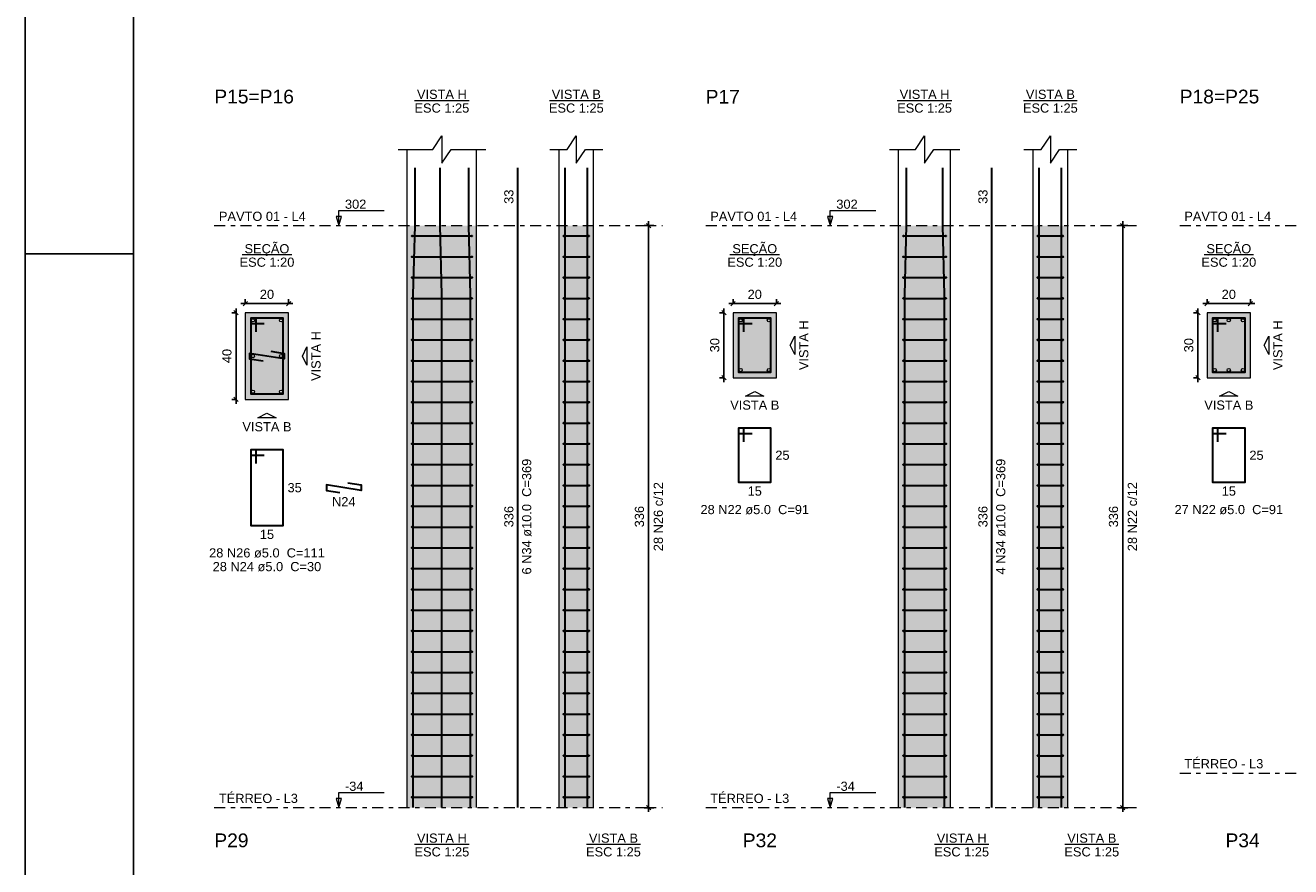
# Model space of a CAD drawing. Header units: millimetres. Extents: x 0 to 119, y 0 to 84.
# Tile 6 of 19: x 0 to 29, y 45 to 65. Entities that reach past the tile are written whole.
import ezdxf

# ---------------------------------------------------------------- set-up
doc = ezdxf.new("R2010")
doc.units = ezdxf.units.MM
doc.header["$MEASUREMENT"] = 0
doc.linetypes.add('DASHDOT', pattern=[2.54, 1.27, -0.635, 0, -0.635])
doc.linetypes.add('NULL', pattern=[0])
doc.layers.get('0').update_dxf_attribs({"lineweight": 18})
for name, color, linetype, lineweight in [('Descrição da armadura', 7, 'Continuous', 0), ('DT-Barras na forma', 2, 'Continuous', 30), ('DT-Barras no corte', 5, 'Continuous', 5), ('DT-Barras rebatidas', 2, 'Continuous', 30), ('DT-Cotas', 9, 'Continuous', 5), ('DT-Estribos na forma', 2, 'Continuous', 30), ('DT-Forma', 5, 'Continuous', 5), ('DT-Hachura seção pilares', 254, 'Continuous', 5), ('DT-Hachura vista pilares', 254, 'Continuous', 5), ('DT-Pontilhado', 9, 'DASHDOT', 5), ('DT-Textos', 7, 'Continuous', 5), ('DT-Título', 3, 'Continuous', 20), ('Textos armaduras', 7, 'Continuous', 0)]:
    doc.layers.add(name, color=color, linetype=linetype, lineweight=lineweight)
doc.layers.add('SEDUC_MARF', color=1, linetype='Continuous')
doc.layers.add('SEDUC_MARGG', color=7, linetype='Continuous')
doc.styles.add('Arial', font='txt')
doc.dimstyles.new('UM_20.000000', dxfattribs={"dimtxt": 0.18, "dimasz": 0.1, "dimexe": 0.1, "dimexo": 0.2, "dimgap": 0, "dimtad": 1, "dimtih": 1, "dimtoh": 1, "dimdec": 1, "dimlfac": 20, "dimzin": 0, "dimdsep": 46, "dimtxsty": 'Standard', "dimcen": 0.09, "dimdle": 0.1, "dimadec": 1, "dimazin": 2, "dimtfac": 1, "dimtdec": 4, "dimtofl": 0, "dimtmove": 0, "dimatfit": 3, "dimfxl": 1, "dimtolj": 1, "dimarcsym": 0})
doc.dimstyles.new('UM_25.000000', dxfattribs={"dimtxt": 0.18, "dimasz": 0.1, "dimexe": 0.1, "dimexo": 0.2, "dimgap": 0, "dimtad": 1, "dimtih": 1, "dimtoh": 1, "dimdec": 1, "dimlfac": 25, "dimzin": 0, "dimdsep": 46, "dimtxsty": 'Standard', "dimcen": 0.09, "dimdle": 0.1, "dimadec": 1, "dimazin": 2, "dimtfac": 1, "dimtdec": 4, "dimtofl": 0, "dimtmove": 0, "dimatfit": 3, "dimfxl": 1, "dimtolj": 1, "dimarcsym": 0})

# ---------------------------------------------------------------- blocks, each defined once
blk = doc.blocks.new('_Oblique')
at = {"color": 0, "linetype": 'ByBlock', "lineweight": -2}
blk.add_line((-0.5, -0.5), (0.5, 0.5), dxfattribs=at)
blk = doc.blocks.new('*D37')
at = {"layer": 'Defpoints', "color": 0}
for p in [(5.083, 58.036), (4.871, 56.036), (5.083, 56.036)]:
    blk.add_point(p, dxfattribs=at)
at = {"layer": 'DT-Cotas', "color": 0, "lineweight": -2}
for p, q in [((4.883, 58.036), (4.771, 58.036)), ((4.871, 58.136), (4.871, 55.936)), ((4.883, 56.036), (4.771, 56.036))]:
    blk.add_line(p, q, dxfattribs=at)
at = {"layer": 'DT-Cotas', "color": 0, "lineweight": -2, "xscale": 0.1, "yscale": 0.1, "zscale": 0.1}
for p, rotation in [((4.871, 58.036), 90), ((4.871, 56.036), 270)]:
    blk.add_blockref('_Oblique', p, dxfattribs=dict(at, rotation=rotation))
at = {"layer": 'DT-Cotas', "color": 7, "insert": (4.659, 57.036), "char_height": 0.2118, "attachment_point": 5, "rotation": 90, "style": 'Arial'}
blk.add_mtext('\\A1;40', dxfattribs=at)
blk = doc.blocks.new('*D38')
at = {"layer": 'Defpoints', "color": 0}
for p in [(6.083, 58.248), (5.083, 58.036), (6.083, 58.036)]:
    blk.add_point(p, dxfattribs=at)
at = {"layer": 'DT-Cotas', "color": 0, "lineweight": -2}
for p, q in [((4.983, 58.248), (6.183, 58.248)), ((5.083, 58.236), (5.083, 58.348)), ((6.083, 58.236), (6.083, 58.348))]:
    blk.add_line(p, q, dxfattribs=at)
at = {"layer": 'DT-Cotas', "color": 0, "lineweight": -2, "xscale": 0.1, "yscale": 0.1, "zscale": 0.1, "rotation": 180}
blk.add_blockref('_Oblique', (5.083, 58.248), dxfattribs=at)
at = {"layer": 'DT-Cotas', "color": 0, "lineweight": -2, "xscale": 0.1, "yscale": 0.1, "zscale": 0.1}
blk.add_blockref('_Oblique', (6.083, 58.248), dxfattribs=at)
at = {"layer": 'DT-Cotas', "color": 7, "insert": (5.583, 58.46), "char_height": 0.2118, "attachment_point": 5, "rotation": 0.0057, "style": 'Arial'}
blk.add_mtext('\\A1;20', dxfattribs=at)
blk = doc.blocks.new('*D39')
at = {"layer": 'Defpoints', "color": 0}
for p in [(14.401, 60.048), (14.719, 60.048), (14.719, 46.608)]:
    blk.add_point(p, dxfattribs=at)
at = {"layer": 'DT-Cotas', "color": 0, "lineweight": -2}
for p, q in [((14.519, 60.048), (14.301, 60.048)), ((14.401, 46.508), (14.401, 60.148)), ((14.519, 46.608), (14.301, 46.608))]:
    blk.add_line(p, q, dxfattribs=at)
at = {"layer": 'DT-Cotas', "color": 0, "lineweight": -2, "xscale": 0.1, "yscale": 0.1, "zscale": 0.1}
for p, rotation in [((14.401, 60.048), 90), ((14.401, 46.608), 270)]:
    blk.add_blockref('_Oblique', p, dxfattribs=dict(at, rotation=rotation))
at = {"layer": 'DT-Cotas', "color": 7, "insert": (14.189, 53.328), "char_height": 0.2118, "attachment_point": 5, "rotation": 90, "style": 'Arial'}
blk.add_mtext('\\A1;336', dxfattribs=at)
blk = doc.blocks.new('*D40')
at = {"layer": 'Defpoints', "color": 0}
for p in [(14.401, 60.048), (14.719, 60.048), (14.719, 46.608)]:
    blk.add_point(p, dxfattribs=at)
at = {"layer": 'DT-Cotas', "color": 0, "lineweight": -2}
for p, q in [((14.519, 60.048), (14.301, 60.048)), ((14.401, 46.508), (14.401, 60.148)), ((14.519, 46.608), (14.301, 46.608))]:
    blk.add_line(p, q, dxfattribs=at)
at = {"layer": 'DT-Cotas', "color": 0, "lineweight": -2, "xscale": 0.1, "yscale": 0.1, "zscale": 0.1}
for p, rotation in [((14.401, 60.048), 90), ((14.401, 46.608), 270)]:
    blk.add_blockref('_Oblique', p, dxfattribs=dict(at, rotation=rotation))
blk = doc.blocks.new('*D41')
at = {"layer": 'Defpoints', "color": 0}
for p in [(16.352, 58.036), (16.141, 56.536), (16.352, 56.536)]:
    blk.add_point(p, dxfattribs=at)
at = {"layer": 'DT-Cotas', "color": 0, "lineweight": -2}
for p, q in [((16.152, 58.036), (16.041, 58.036)), ((16.141, 58.136), (16.141, 56.436)), ((16.152, 56.536), (16.041, 56.536))]:
    blk.add_line(p, q, dxfattribs=at)
at = {"layer": 'DT-Cotas', "color": 0, "lineweight": -2, "xscale": 0.1, "yscale": 0.1, "zscale": 0.1}
for p, rotation in [((16.141, 58.036), 90), ((16.141, 56.536), 270)]:
    blk.add_blockref('_Oblique', p, dxfattribs=dict(at, rotation=rotation))
at = {"layer": 'DT-Cotas', "color": 7, "insert": (15.929, 57.286), "char_height": 0.2118, "attachment_point": 5, "rotation": 90, "style": 'Arial'}
blk.add_mtext('\\A1;30', dxfattribs=at)
blk = doc.blocks.new('*D42')
at = {"layer": 'Defpoints', "color": 0}
for p in [(17.352, 58.248), (16.352, 58.036), (17.352, 58.036)]:
    blk.add_point(p, dxfattribs=at)
at = {"layer": 'DT-Cotas', "color": 0, "lineweight": -2}
for p, q in [((16.252, 58.248), (17.452, 58.248)), ((16.352, 58.236), (16.352, 58.348)), ((17.352, 58.236), (17.352, 58.348))]:
    blk.add_line(p, q, dxfattribs=at)
at = {"layer": 'DT-Cotas', "color": 0, "lineweight": -2, "xscale": 0.1, "yscale": 0.1, "zscale": 0.1, "rotation": 180}
blk.add_blockref('_Oblique', (16.352, 58.248), dxfattribs=at)
at = {"layer": 'DT-Cotas', "color": 0, "lineweight": -2, "xscale": 0.1, "yscale": 0.1, "zscale": 0.1}
blk.add_blockref('_Oblique', (17.352, 58.248), dxfattribs=at)
at = {"layer": 'DT-Cotas', "color": 7, "insert": (16.852, 58.46), "char_height": 0.2118, "attachment_point": 5, "rotation": 0.0057, "style": 'Arial'}
blk.add_mtext('\\A1;20', dxfattribs=at)
blk = doc.blocks.new('*D43')
at = {"layer": 'Defpoints', "color": 0}
for p in [(25.353, 60.048), (25.67, 60.048), (25.67, 46.608)]:
    blk.add_point(p, dxfattribs=at)
at = {"layer": 'DT-Cotas', "color": 0, "lineweight": -2}
for p, q in [((25.47, 60.048), (25.253, 60.048)), ((25.353, 46.508), (25.353, 60.148)), ((25.47, 46.608), (25.253, 46.608))]:
    blk.add_line(p, q, dxfattribs=at)
at = {"layer": 'DT-Cotas', "color": 0, "lineweight": -2, "xscale": 0.1, "yscale": 0.1, "zscale": 0.1}
for p, rotation in [((25.353, 60.048), 90), ((25.353, 46.608), 270)]:
    blk.add_blockref('_Oblique', p, dxfattribs=dict(at, rotation=rotation))
at = {"layer": 'DT-Cotas', "color": 7, "insert": (25.141, 53.328), "char_height": 0.2118, "attachment_point": 5, "rotation": 90, "style": 'Arial'}
blk.add_mtext('\\A1;336', dxfattribs=at)
blk = doc.blocks.new('*D44')
at = {"layer": 'Defpoints', "color": 0}
for p in [(27.304, 58.036), (27.092, 56.536), (27.304, 56.536)]:
    blk.add_point(p, dxfattribs=at)
at = {"layer": 'DT-Cotas', "color": 0, "lineweight": -2}
for p, q in [((27.104, 58.036), (26.992, 58.036)), ((27.092, 58.136), (27.092, 56.436)), ((27.104, 56.536), (26.992, 56.536))]:
    blk.add_line(p, q, dxfattribs=at)
at = {"layer": 'DT-Cotas', "color": 0, "lineweight": -2, "xscale": 0.1, "yscale": 0.1, "zscale": 0.1}
for p, rotation in [((27.092, 58.036), 90), ((27.092, 56.536), 270)]:
    blk.add_blockref('_Oblique', p, dxfattribs=dict(at, rotation=rotation))
at = {"layer": 'DT-Cotas', "color": 7, "insert": (26.881, 57.286), "char_height": 0.2118, "attachment_point": 5, "rotation": 90, "style": 'Arial'}
blk.add_mtext('\\A1;30', dxfattribs=at)
blk = doc.blocks.new('*D45')
at = {"layer": 'Defpoints', "color": 0}
for p in [(28.304, 58.248), (27.304, 58.036), (28.304, 58.036)]:
    blk.add_point(p, dxfattribs=at)
at = {"layer": 'DT-Cotas', "color": 0, "lineweight": -2}
for p, q in [((27.204, 58.248), (28.404, 58.248)), ((27.304, 58.236), (27.304, 58.348)), ((28.304, 58.236), (28.304, 58.348))]:
    blk.add_line(p, q, dxfattribs=at)
at = {"layer": 'DT-Cotas', "color": 0, "lineweight": -2, "xscale": 0.1, "yscale": 0.1, "zscale": 0.1, "rotation": 180}
blk.add_blockref('_Oblique', (27.304, 58.248), dxfattribs=at)
at = {"layer": 'DT-Cotas', "color": 0, "lineweight": -2, "xscale": 0.1, "yscale": 0.1, "zscale": 0.1}
blk.add_blockref('_Oblique', (28.304, 58.248), dxfattribs=at)
at = {"layer": 'DT-Cotas', "color": 7, "insert": (27.804, 58.46), "char_height": 0.2118, "attachment_point": 5, "rotation": 0.0057, "style": 'Arial'}
blk.add_mtext('\\A1;20', dxfattribs=at)

msp = doc.modelspace()

# ---------------------------------------------------------------- hatches: boundary and pattern name
at = {"layer": 'DT-Hachura seção pilares', "linetype": 'Continuous'}
for points in [[(5.083, 56.0361), (5.083, 56.0361), (6.083, 56.0361), (6.083, 58.0361), (5.083, 58.0361), (5.083, 56.0361)], [(16.3523, 56.5361), (16.3523, 56.5361), (17.3523, 56.5361), (17.3523, 58.0361), (16.3523, 58.0361), (16.3523, 56.5361)], [(27.3042, 56.5361), (27.3042, 56.5361), (28.3042, 56.5361), (28.3042, 58.0361), (27.3042, 58.0361), (27.3042, 56.5361)]]:
    msp.add_hatch(color=254, dxfattribs=at).paths.add_polyline_path(points)
at = {"layer": 'DT-Hachura vista pilares', "linetype": 'Continuous'}
for points in [[(8.8239, 46.6082), (8.8239, 60.0482), (10.4239, 60.0482), (10.4239, 46.6082), (8.8239, 46.6082)], [(12.3301, 46.6082), (12.3301, 60.0482), (13.1301, 60.0482), (13.1301, 46.6082), (12.3301, 46.6082)], [(20.1758, 46.6082), (20.1758, 60.0482), (21.3758, 60.0482), (21.3758, 46.6082), (20.1758, 46.6082)], [(23.282, 46.6082), (23.282, 60.0482), (24.082, 60.0482), (24.082, 46.6082), (23.282, 46.6082)]]:
    msp.add_hatch(color=254, dxfattribs=at).paths.add_polyline_path(points)

# ---------------------------------------------------------------- linework, layer by layer
at = {"layer": 'DT-Barras na forma'}
for points in [[(8.9639, 46.6082), (8.9639, 58.4482), (9.0039, 60.0482), (9.0039, 61.3825)], [(9.6239, 46.6082), (9.6239, 58.4482), (9.5839, 60.0482), (9.5839, 61.3825)], [(10.2839, 46.6082), (10.2839, 58.4482), (10.2439, 60.0482), (10.2439, 61.3825)], [(12.4701, 46.6082), (12.4701, 58.4482), (12.4701, 60.0482), (12.4701, 61.3825)], [(12.9901, 46.6082), (12.9901, 58.4482), (12.9901, 60.0482), (12.9901, 61.3825)], [(20.3158, 46.6082), (20.3158, 58.4482), (20.3558, 60.0482), (20.3558, 61.3825)], [(21.2358, 46.6082), (21.2358, 58.4482), (21.1958, 60.0482), (21.1958, 61.3825)], [(23.422, 46.6082), (23.422, 58.4482), (23.422, 60.0482), (23.422, 61.3825)], [(23.942, 46.6082), (23.942, 58.4482), (23.942, 60.0482), (23.942, 61.3825)], [(5.333, 57.5986), (5.333, 57.9111), (5.208, 57.9111), (5.208, 56.1611), (5.958, 56.1611), (5.958, 57.9111), (5.208, 57.9111), (5.208, 57.7861), (5.5205, 57.7861)], [(16.6023, 57.5986), (16.6023, 57.9111), (16.4773, 57.9111), (16.4773, 56.6611), (17.2273, 56.6611), (17.2273, 57.9111), (16.4773, 57.9111), (16.4773, 57.7861), (16.7898, 57.7861)], [(27.5542, 57.5986), (27.5542, 57.9111), (27.4292, 57.9111), (27.4292, 56.6611), (28.1792, 56.6611), (28.1792, 57.9111), (27.4292, 57.9111), (27.4292, 57.7861), (27.7417, 57.7861)], [(5.6742, 57.1469), (5.983, 57.0986), (5.983, 56.9736), (5.183, 57.0986), (5.183, 56.9736), (5.4917, 56.9254)]]:
    msp.add_lwpolyline(points, dxfattribs=at)
at = {"layer": 'DT-Barras no corte'}
for centre in [(5.258, 57.8611), (5.908, 57.8611), (16.5273, 57.8611), (17.1773, 57.8611), (27.4792, 57.8611), (27.8042, 57.8611), (28.1292, 57.8611), (5.258, 57.0361), (5.908, 57.0361), (16.5273, 56.7111), (17.1773, 56.7111), (27.4792, 56.7111), (27.8042, 56.7111), (28.1292, 56.7111), (5.258, 56.2111), (5.908, 56.2111)]:
    msp.add_circle(centre, 0.0375, dxfattribs=at)
at = {"layer": 'DT-Barras rebatidas'}
for points in [[(11.377, 46.6082), (11.377, 60.0482), (11.377, 61.3825)], [(22.3289, 46.6082), (22.3289, 60.0482), (22.3289, 61.3825)], [(16.6023, 55.0587), (16.6023, 55.3712), (16.4773, 55.3712), (16.4773, 54.1212), (17.2273, 54.1212), (17.2273, 55.3712), (16.4773, 55.3712), (16.4773, 55.2462), (16.7898, 55.2462)], [(27.5542, 55.0587), (27.5542, 55.3712), (27.4292, 55.3712), (27.4292, 54.1212), (28.1792, 54.1212), (28.1792, 55.3712), (27.4292, 55.3712), (27.4292, 55.2462), (27.7417, 55.2462)], [(5.333, 54.5587), (5.333, 54.8712), (5.208, 54.8712), (5.208, 53.1212), (5.958, 53.1212), (5.958, 54.8712), (5.208, 54.8712), (5.208, 54.7462), (5.5205, 54.7462)], [(7.4492, 54.107), (7.758, 54.0587), (7.758, 53.9337), (6.958, 54.0587), (6.958, 53.9337), (7.2667, 53.8855)]]:
    msp.add_lwpolyline(points, dxfattribs=at)
at = {"layer": 'DT-Estribos na forma'}
for p, q in [((8.9339, 59.8082), (10.3139, 59.8082)), ((12.4401, 59.8082), (13.0201, 59.8082)), ((20.2858, 59.8082), (21.2658, 59.8082)), ((23.392, 59.8082), (23.972, 59.8082)), ((8.9339, 59.3282), (10.3139, 59.3282)), ((12.4401, 59.3282), (13.0201, 59.3282)), ((20.2858, 59.3282), (21.2658, 59.3282)), ((23.392, 59.3282), (23.972, 59.3282)), ((8.9339, 58.8482), (10.3139, 58.8482)), ((12.4401, 58.8482), (13.0201, 58.8482)), ((20.2858, 58.8482), (21.2658, 58.8482)), ((23.392, 58.8482), (23.972, 58.8482)), ((8.9339, 58.3682), (10.3139, 58.3682)), ((12.4401, 58.3682), (13.0201, 58.3682)), ((20.2858, 58.3682), (21.2658, 58.3682)), ((23.392, 58.3682), (23.972, 58.3682)), ((8.9339, 57.8882), (10.3139, 57.8882)), ((12.4401, 57.8882), (13.0201, 57.8882)), ((20.2858, 57.8882), (21.2658, 57.8882)), ((23.392, 57.8882), (23.972, 57.8882)), ((8.9339, 57.4082), (10.3139, 57.4082)), ((12.4401, 57.4082), (13.0201, 57.4082)), ((20.2858, 57.4082), (21.2658, 57.4082)), ((23.392, 57.4082), (23.972, 57.4082)), ((8.9339, 56.9282), (10.3139, 56.9282)), ((12.4401, 56.9282), (13.0201, 56.9282)), ((20.2858, 56.9282), (21.2658, 56.9282)), ((23.392, 56.9282), (23.972, 56.9282)), ((8.9339, 56.4482), (10.3139, 56.4482)), ((12.4401, 56.4482), (13.0201, 56.4482)), ((20.2858, 56.4482), (21.2658, 56.4482)), ((23.392, 56.4482), (23.972, 56.4482)), ((8.9339, 55.9682), (10.3139, 55.9682)), ((12.4401, 55.9682), (13.0201, 55.9682)), ((20.2858, 55.9682), (21.2658, 55.9682)), ((23.392, 55.9682), (23.972, 55.9682)), ((8.9339, 55.4882), (10.3139, 55.4882)), ((12.4401, 55.4882), (13.0201, 55.4882)), ((20.2858, 55.4882), (21.2658, 55.4882)), ((23.392, 55.4882), (23.972, 55.4882)), ((8.9339, 55.0082), (10.3139, 55.0082)), ((12.4401, 55.0082), (13.0201, 55.0082)), ((20.2858, 55.0082), (21.2658, 55.0082)), ((23.392, 55.0082), (23.972, 55.0082)), ((8.9339, 54.5282), (10.3139, 54.5282)), ((12.4401, 54.5282), (13.0201, 54.5282)), ((20.2858, 54.5282), (21.2658, 54.5282)), ((23.392, 54.5282), (23.972, 54.5282)), ((8.9339, 54.0482), (10.3139, 54.0482)), ((12.4401, 54.0482), (13.0201, 54.0482)), ((20.2858, 54.0482), (21.2658, 54.0482)), ((23.392, 54.0482), (23.972, 54.0482)), ((8.9339, 53.5682), (10.3139, 53.5682)), ((12.4401, 53.5682), (13.0201, 53.5682)), ((20.2858, 53.5682), (21.2658, 53.5682)), ((23.392, 53.5682), (23.972, 53.5682)), ((8.9339, 53.0882), (10.3139, 53.0882)), ((12.4401, 53.0882), (13.0201, 53.0882)), ((20.2858, 53.0882), (21.2658, 53.0882)), ((23.392, 53.0882), (23.972, 53.0882)), ((8.9339, 52.6082), (10.3139, 52.6082)), ((12.4401, 52.6082), (13.0201, 52.6082)), ((20.2858, 52.6082), (21.2658, 52.6082)), ((23.392, 52.6082), (23.972, 52.6082)), ((8.9339, 52.1282), (10.3139, 52.1282)), ((12.4401, 52.1282), (13.0201, 52.1282)), ((20.2858, 52.1282), (21.2658, 52.1282)), ((23.392, 52.1282), (23.972, 52.1282)), ((8.9339, 51.6482), (10.3139, 51.6482)), ((12.4401, 51.6482), (13.0201, 51.6482)), ((20.2858, 51.6482), (21.2658, 51.6482)), ((23.392, 51.6482), (23.972, 51.6482)), ((8.9339, 51.1682), (10.3139, 51.1682)), ((12.4401, 51.1682), (13.0201, 51.1682)), ((20.2858, 51.1682), (21.2658, 51.1682)), ((23.392, 51.1682), (23.972, 51.1682)), ((8.9339, 50.6882), (10.3139, 50.6882)), ((12.4401, 50.6882), (13.0201, 50.6882)), ((20.2858, 50.6882), (21.2658, 50.6882)), ((23.392, 50.6882), (23.972, 50.6882)), ((8.9339, 50.2082), (10.3139, 50.2082)), ((12.4401, 50.2082), (13.0201, 50.2082)), ((20.2858, 50.2082), (21.2658, 50.2082)), ((23.392, 50.2082), (23.972, 50.2082)), ((8.9339, 49.7282), (10.3139, 49.7282)), ((12.4401, 49.7282), (13.0201, 49.7282)), ((20.2858, 49.7282), (21.2658, 49.7282)), ((23.392, 49.7282), (23.972, 49.7282)), ((8.9339, 49.2482), (10.3139, 49.2482)), ((12.4401, 49.2482), (13.0201, 49.2482)), ((20.2858, 49.2482), (21.2658, 49.2482)), ((23.392, 49.2482), (23.972, 49.2482)), ((8.9339, 48.7682), (10.3139, 48.7682)), ((12.4401, 48.7682), (13.0201, 48.7682)), ((20.2858, 48.7682), (21.2658, 48.7682)), ((23.392, 48.7682), (23.972, 48.7682)), ((8.9339, 48.2882), (10.3139, 48.2882)), ((12.4401, 48.2882), (13.0201, 48.2882)), ((20.2858, 48.2882), (21.2658, 48.2882)), ((23.392, 48.2882), (23.972, 48.2882)), ((8.9339, 47.8082), (10.3139, 47.8082)), ((12.4401, 47.8082), (13.0201, 47.8082)), ((20.2858, 47.8082), (21.2658, 47.8082)), ((23.392, 47.8082), (23.972, 47.8082)), ((8.9339, 47.3282), (10.3139, 47.3282)), ((12.4401, 47.3282), (13.0201, 47.3282)), ((20.2858, 47.3282), (21.2658, 47.3282)), ((23.392, 47.3282), (23.972, 47.3282)), ((8.9339, 46.8482), (10.3139, 46.8482)), ((12.4401, 46.8482), (13.0201, 46.8482)), ((20.2858, 46.8482), (21.2658, 46.8482)), ((23.392, 46.8482), (23.972, 46.8482))]:
    msp.add_line(p, q, dxfattribs=at)
for centre in [(8.9339, 59.8082), (10.3139, 59.8082), (12.4401, 59.8082), (13.0201, 59.8082), (20.2858, 59.8082), (21.2658, 59.8082), (23.392, 59.8082), (23.972, 59.8082), (8.9339, 59.3282), (10.3139, 59.3282), (12.4401, 59.3282), (13.0201, 59.3282), (20.2858, 59.3282), (21.2658, 59.3282), (23.392, 59.3282), (23.972, 59.3282), (8.9339, 58.8482), (10.3139, 58.8482), (12.4401, 58.8482), (13.0201, 58.8482), (20.2858, 58.8482), (21.2658, 58.8482), (23.392, 58.8482), (23.972, 58.8482), (8.9339, 58.3682), (10.3139, 58.3682), (12.4401, 58.3682), (13.0201, 58.3682), (20.2858, 58.3682), (21.2658, 58.3682), (23.392, 58.3682), (23.972, 58.3682), (8.9339, 57.8882), (10.3139, 57.8882), (12.4401, 57.8882), (13.0201, 57.8882), (20.2858, 57.8882), (21.2658, 57.8882), (23.392, 57.8882), (23.972, 57.8882), (8.9339, 57.4082), (10.3139, 57.4082), (12.4401, 57.4082), (13.0201, 57.4082), (20.2858, 57.4082), (21.2658, 57.4082), (23.392, 57.4082), (23.972, 57.4082), (8.9339, 56.9282), (10.3139, 56.9282), (12.4401, 56.9282), (13.0201, 56.9282), (20.2858, 56.9282), (21.2658, 56.9282), (23.392, 56.9282), (23.972, 56.9282), (8.9339, 56.4482), (10.3139, 56.4482), (12.4401, 56.4482), (13.0201, 56.4482), (20.2858, 56.4482), (21.2658, 56.4482), (23.392, 56.4482), (23.972, 56.4482), (8.9339, 55.9682), (10.3139, 55.9682), (12.4401, 55.9682), (13.0201, 55.9682), (20.2858, 55.9682), (21.2658, 55.9682), (23.392, 55.9682), (23.972, 55.9682), (8.9339, 55.4882), (10.3139, 55.4882), (12.4401, 55.4882), (13.0201, 55.4882), (20.2858, 55.4882), (21.2658, 55.4882), (23.392, 55.4882), (23.972, 55.4882), (8.9339, 55.0082), (10.3139, 55.0082), (12.4401, 55.0082), (13.0201, 55.0082), (20.2858, 55.0082), (21.2658, 55.0082), (23.392, 55.0082), (23.972, 55.0082), (8.9339, 54.5282), (10.3139, 54.5282), (12.4401, 54.5282), (13.0201, 54.5282), (20.2858, 54.5282), (21.2658, 54.5282), (23.392, 54.5282), (23.972, 54.5282), (8.9339, 54.0482), (10.3139, 54.0482), (12.4401, 54.0482), (13.0201, 54.0482), (20.2858, 54.0482), (21.2658, 54.0482), (23.392, 54.0482), (23.972, 54.0482), (8.9339, 53.5682), (10.3139, 53.5682), (12.4401, 53.5682), (13.0201, 53.5682), (20.2858, 53.5682), (21.2658, 53.5682), (23.392, 53.5682), (23.972, 53.5682), (8.9339, 53.0882), (10.3139, 53.0882), (12.4401, 53.0882), (13.0201, 53.0882), (20.2858, 53.0882), (21.2658, 53.0882), (23.392, 53.0882), (23.972, 53.0882), (8.9339, 52.6082), (10.3139, 52.6082), (12.4401, 52.6082), (13.0201, 52.6082), (20.2858, 52.6082), (21.2658, 52.6082), (23.392, 52.6082), (23.972, 52.6082), (8.9339, 52.1282), (10.3139, 52.1282), (12.4401, 52.1282), (13.0201, 52.1282), (20.2858, 52.1282), (21.2658, 52.1282), (23.392, 52.1282), (23.972, 52.1282), (8.9339, 51.6482), (10.3139, 51.6482), (12.4401, 51.6482), (13.0201, 51.6482), (20.2858, 51.6482), (21.2658, 51.6482), (23.392, 51.6482), (23.972, 51.6482), (8.9339, 51.1682), (10.3139, 51.1682), (12.4401, 51.1682), (13.0201, 51.1682), (20.2858, 51.1682), (21.2658, 51.1682), (23.392, 51.1682), (23.972, 51.1682), (8.9339, 50.6882), (10.3139, 50.6882), (12.4401, 50.6882), (13.0201, 50.6882), (20.2858, 50.6882), (21.2658, 50.6882), (23.392, 50.6882), (23.972, 50.6882), (8.9339, 50.2082), (10.3139, 50.2082), (12.4401, 50.2082), (13.0201, 50.2082), (20.2858, 50.2082), (21.2658, 50.2082), (23.392, 50.2082), (23.972, 50.2082), (8.9339, 49.7282), (10.3139, 49.7282), (12.4401, 49.7282), (13.0201, 49.7282), (20.2858, 49.7282), (21.2658, 49.7282), (23.392, 49.7282), (23.972, 49.7282), (8.9339, 49.2482), (10.3139, 49.2482), (12.4401, 49.2482), (13.0201, 49.2482), (20.2858, 49.2482), (21.2658, 49.2482), (23.392, 49.2482), (23.972, 49.2482), (8.9339, 48.7682), (10.3139, 48.7682), (12.4401, 48.7682), (13.0201, 48.7682), (20.2858, 48.7682), (21.2658, 48.7682), (23.392, 48.7682), (23.972, 48.7682), (8.9339, 48.2882), (10.3139, 48.2882), (12.4401, 48.2882), (13.0201, 48.2882), (20.2858, 48.2882), (21.2658, 48.2882), (23.392, 48.2882), (23.972, 48.2882), (8.9339, 47.8082), (10.3139, 47.8082), (12.4401, 47.8082), (13.0201, 47.8082), (20.2858, 47.8082), (21.2658, 47.8082), (23.392, 47.8082), (23.972, 47.8082), (8.9339, 47.3282), (10.3139, 47.3282), (12.4401, 47.3282), (13.0201, 47.3282), (20.2858, 47.3282), (21.2658, 47.3282), (23.392, 47.3282), (23.972, 47.3282), (8.9339, 46.8482), (10.3139, 46.8482), (12.4401, 46.8482), (13.0201, 46.8482), (20.2858, 46.8482), (21.2658, 46.8482), (23.392, 46.8482), (23.972, 46.8482)]:
    msp.add_circle(centre, 0.01, dxfattribs=at)
at = {"layer": 'DT-Forma'}
for p, q in [((8.8239, 60.0482), (8.8239, 61.8061)), ((10.4239, 60.0482), (10.4239, 61.8061)), ((12.3301, 60.0482), (12.3301, 61.8061)), ((13.1301, 60.0482), (13.1301, 61.8061)), ((20.1758, 60.0482), (20.1758, 61.8061)), ((21.3758, 60.0482), (21.3758, 61.8061)), ((23.282, 60.0482), (23.282, 61.8061)), ((24.082, 60.0482), (24.082, 61.8061)), ((8.8239, 46.6082), (8.8239, 60.0482)), ((10.4239, 46.6082), (10.4239, 60.0482)), ((12.3301, 46.6082), (12.3301, 60.0482)), ((13.1301, 46.6082), (13.1301, 60.0482)), ((20.1758, 46.6082), (20.1758, 60.0482)), ((21.3758, 46.6082), (21.3758, 60.0482)), ((23.282, 46.6082), (23.282, 60.0482)), ((24.082, 46.6082), (24.082, 60.0482))]:
    msp.add_line(p, q, dxfattribs=at)
for points in [[(8.6121, 61.8061), (9.4121, 61.8061), (9.6239, 62.1238), (9.6239, 61.4884), (9.8357, 61.8061), (10.6357, 61.8061)], [(12.1183, 61.8061), (12.5183, 61.8061), (12.7301, 62.1238), (12.7301, 61.4884), (12.9419, 61.8061), (13.3419, 61.8061)], [(19.964, 61.8061), (20.564, 61.8061), (20.7758, 62.1238), (20.7758, 61.4884), (20.9876, 61.8061), (21.5876, 61.8061)], [(23.0702, 61.8061), (23.4702, 61.8061), (23.682, 62.1238), (23.682, 61.4884), (23.8938, 61.8061), (24.2938, 61.8061)]]:
    msp.add_lwpolyline(points, dxfattribs=at)
for points in [[(5.083, 56.0361), (6.083, 56.0361), (6.083, 58.0361), (5.083, 58.0361), (5.083, 56.0361)], [(16.3523, 56.5361), (17.3523, 56.5361), (17.3523, 58.0361), (16.3523, 58.0361), (16.3523, 56.5361)], [(27.3042, 56.5361), (28.3042, 56.5361), (28.3042, 58.0361), (27.3042, 58.0361), (27.3042, 56.5361)]]:
    msp.add_lwpolyline(points, close=True, dxfattribs=at)
at = {"layer": 'DT-Pontilhado', "ltscale": 0.2}
for p, q in [((4.3668, 60.0482), (14.7186, 60.0482)), ((15.7186, 60.0482), (25.6705, 60.0482)), ((26.6705, 60.0482), (36.6223, 60.0482)), ((26.6705, 47.4082), (36.6223, 47.4082)), ((4.3668, 46.6082), (14.7186, 46.6082)), ((15.7186, 46.6082), (25.6705, 46.6082))]:
    msp.add_line(p, q, dxfattribs=at)
at = {"layer": 'DT-Textos'}
for p, q in [((8.9941, 62.9393), (10.2538, 62.9393)), ((12.1085, 62.9393), (13.3518, 62.9393)), ((20.1459, 62.9393), (21.4056, 62.9393)), ((23.0603, 62.9393), (24.3036, 62.9393)), ((5.0108, 59.3811), (6.1552, 59.3811)), ((16.2801, 59.3811), (17.4245, 59.3811)), ((27.2319, 59.3811), (28.3764, 59.3811)), ((8.9941, 45.7647), (10.2538, 45.7647)), ((12.9657, 45.7647), (14.209, 45.7647)), ((21.0031, 45.7647), (22.2628, 45.7647)), ((24.0175, 45.7647), (25.2608, 45.7647))]:
    msp.add_line(p, q, dxfattribs=at)
for points in [[(7.2444, 60.0482), (7.308, 60.26), (7.1809, 60.26), (7.2444, 60.0482), (7.2444, 60.3982), (8.2944, 60.3982)], [(18.5963, 60.0482), (18.6598, 60.26), (18.5327, 60.26), (18.5963, 60.0482), (18.5963, 60.3982), (19.6463, 60.3982)], [(7.2444, 46.6082), (7.308, 46.82), (7.1809, 46.82), (7.2444, 46.6082), (7.2444, 46.9582), (8.2944, 46.9582)], [(18.5963, 46.6082), (18.6598, 46.82), (18.5327, 46.82), (18.5963, 46.6082), (18.5963, 46.9582), (19.6463, 46.9582)]]:
    msp.add_lwpolyline(points, dxfattribs=at)
for points in [[(17.7759, 57.2861), (17.7759, 57.0743), (17.67, 57.2861), (17.7759, 57.4979), (17.7759, 57.2861)], [(28.7278, 57.2861), (28.7278, 57.0743), (28.6219, 57.2861), (28.7278, 57.4979), (28.7278, 57.2861)], [(6.5066, 57.0361), (6.5066, 56.8243), (6.4007, 57.0361), (6.5066, 57.2479), (6.5066, 57.0361)], [(16.8523, 56.1125), (16.6405, 56.1125), (16.8523, 56.2184), (17.0641, 56.1125), (16.8523, 56.1125)], [(27.8042, 56.1125), (27.5924, 56.1125), (27.8042, 56.2184), (28.016, 56.1125), (27.8042, 56.1125)], [(5.583, 55.6125), (5.3712, 55.6125), (5.583, 55.7184), (5.7948, 55.6125), (5.583, 55.6125)]]:
    msp.add_lwpolyline(points, close=True, dxfattribs=at)
at = {"layer": 'SEDUC_MARF'}
msp.add_line((0, 59.4), (2.5, 59.4), dxfattribs=at)
msp.add_lwpolyline([(118.9, 84.1), (0, 84.1), (0, 0), (118.9, 0)], close=True, dxfattribs=at)
at = {"layer": 'SEDUC_MARGG'}
msp.add_lwpolyline([(2.5, 1), (117.9, 1), (117.9, 83.1), (2.5, 83.1), (2.5, 1)], dxfattribs=at)

# ---------------------------------------------------------------- texts
at = {"layer": 'Descrição da armadura', "linetype": 'NULL', "char_height": 0.2118, "attachment_point": 8, "rotation": 90.00021, "line_spacing_factor": 0.9, "style": 'Arial'}
for s, insert, width in [('6 N34 ø10.0  C=369', (11.6949, 53.3278), 5.239541), ('4 N34 ø10.0  C=369', (22.6467, 53.3278), 5.239541), ('28 N26 c/12', (14.7326, 53.3282), 3.167695), ('28 N22 c/12', (25.6845, 53.3282), 3.167695)]:
    msp.add_mtext(s, dxfattribs=dict(at, insert=insert, width=width))
at = {"layer": 'Descrição da armadura', "linetype": 'NULL', "char_height": 0.2118, "attachment_point": 8, "line_spacing_factor": 0.9, "style": 'Arial'}
for s, insert, width in [('N24', (7.3578, 53.5677), 1.063994), ('28 N22 ø5.0  C=91', (16.8526, 53.3797), 4.916973), ('27 N22 ø5.0  C=91', (27.8045, 53.3797), 4.916973), ('28 N26 ø5.0  C=111', (5.5828, 52.3797), 5.239541), ('28 N24 ø5.0  C=30', (5.5828, 52.0627), 4.956973)]:
    msp.add_mtext(s, dxfattribs=dict(at, insert=insert, width=width))
at = {"layer": 'DT-Textos', "linetype": 'NULL', "char_height": 0.2118, "line_spacing_factor": 0.798, "style": 'Arial'}
for s, insert, width, attachment_point in [('VISTA H', (9.6238, 62.9707), 2.255996, 8), ('VISTA B', (12.7298, 62.9707), 2.223994, 8), ('VISTA H', (20.7756, 62.9707), 2.255996, 8), ('VISTA B', (23.6816, 62.9707), 2.223994, 8), ('ESC 1:25', (9.6238, 62.6537), 2.482559, 8), ('ESC 1:25', (12.7298, 62.6537), 2.482559, 8), ('ESC 1:25', (20.7756, 62.6537), 2.482559, 8), ('ESC 1:25', (23.6816, 62.6537), 2.482559, 8), ('302', (7.3848, 60.4337), 0.967705, 7), ('302', (18.7366, 60.4337), 0.967705, 7), ('PAVTO 01 - L4', (4.4728, 60.1537), 3.932842, 7), ('PAVTO 01 - L4', (15.8246, 60.1537), 3.932842, 7), ('PAVTO 01 - L4', (26.7765, 60.1537), 3.932842, 7), ('SEÇÃO', (5.5828, 59.3428), 2.030566, 8), ('SEÇÃO', (16.8526, 59.3428), 2.030566, 8), ('SEÇÃO', (27.8045, 59.3428), 2.030566, 8), ('ESC 1:20', (5.5828, 59.0947), 2.482559, 8), ('ESC 1:20', (16.8526, 59.0947), 2.482559, 8), ('ESC 1:20', (27.8045, 59.0947), 2.482559, 8), ('VISTA B', (16.8526, 55.7947), 2.223994, 8), ('VISTA B', (27.8045, 55.7947), 2.223994, 8), ('VISTA B', (5.5828, 55.2947), 2.223994, 8), ('TÉRREO - L3', (26.7765, 47.5137), 3.577422, 7), ('-34', (7.3848, 46.9937), 0.838281, 7), ('-34', (18.7366, 46.9937), 0.838281, 7), ('TÉRREO - L3', (4.4728, 46.7137), 3.577422, 7), ('TÉRREO - L3', (15.8246, 46.7137), 3.577422, 7), ('VISTA H', (9.6238, 45.7961), 2.255996, 8), ('VISTA B', (13.5878, 45.7961), 2.223994, 8), ('VISTA H', (21.6328, 45.7961), 2.255996, 8), ('VISTA B', (24.6388, 45.7961), 2.223994, 8), ('ESC 1:25', (9.6238, 45.4791), 2.482559, 8), ('ESC 1:25', (13.5878, 45.4791), 2.482559, 8), ('ESC 1:25', (21.6328, 45.4791), 2.482559, 8), ('ESC 1:25', (24.6388, 45.4791), 2.482559, 8)]:
    msp.add_mtext(s, dxfattribs=dict(at, insert=insert, width=width, attachment_point=attachment_point))
at = {"layer": 'DT-Textos', "linetype": 'NULL', "char_height": 0.2118, "width": 2.255996, "attachment_point": 8, "rotation": 90.00021, "line_spacing_factor": 0.798, "style": 'Arial'}
for insert in [(18.0937, 57.2858), (29.0456, 57.2858), (6.8239, 57.0358)]:
    msp.add_mtext('VISTA H', dxfattribs=dict(at, insert=insert))
at = {"layer": 'DT-Título', "linetype": 'NULL', "char_height": 0.3177, "attachment_point": 7, "line_spacing_factor": 0.798, "style": 'Arial'}
for s, insert, width in [('P15=P16', (4.3668, 62.8647), 3.645469), ('P17', (15.7186, 62.8647), 1.565781), ('P18=P25', (26.6705, 62.8647), 3.645469), ('P29', (4.3668, 45.6901), 1.565781), ('P32', (16.5758, 45.6901), 1.565781), ('P34', (27.7277, 45.6901), 1.565781)]:
    msp.add_mtext(s, dxfattribs=dict(at, insert=insert, width=width))
at = {"layer": 'Textos armaduras', "linetype": 'NULL', "char_height": 0.2118, "attachment_point": 8, "rotation": 90.00021, "line_spacing_factor": 0.9, "style": 'Arial'}
for s, insert, width in [('33', (11.2797, 60.7154), 1.045137), ('33', (22.2316, 60.7154), 1.045137), ('336', (11.2797, 53.3282), 1.367705), ('336', (22.2316, 53.3282), 1.367705)]:
    msp.add_mtext(s, dxfattribs=dict(at, insert=insert, width=width))
at = {"layer": 'Textos armaduras', "linetype": 'NULL', "char_height": 0.2118, "width": 1.045137, "line_spacing_factor": 0.9, "style": 'Arial'}
for s, insert, attachment_point in [('25', (17.3273, 54.8521), 1), ('25', (28.2792, 54.8521), 1), ('35', (6.058, 54.1021), 1), ('15', (16.8523, 54.0239), 2), ('15', (27.8042, 54.0239), 2), ('15', (5.583, 53.0239), 2)]:
    msp.add_mtext(s, dxfattribs=dict(at, insert=insert, attachment_point=attachment_point))

# ---------------------------------------------------------------- dimensions: what is measured, and where the dimension line sits
at = {"layer": 'DT-Cotas'}
for base, p1, p2, dimstyle, override, picture, middle in [((14.4009, 60.0482), (14.7186, 46.6082), (14.7186, 60.0482), 'UM_25.000000', {"dimtxt": 0.2118, "dimasz": 0.1, "dimexe": 0.1, "dimexo": 0.2, "dimtad": 1, "dimtih": 0, "dimtoh": 0, "dimdec": 1, "dimlfac": 25, "dimzin": 8, "dimtxsty": 'Arial', "dimblk": 'Oblique', "dimblk1": 'Oblique', "dimblk2": 'Oblique', "dimsah": 1, "dimdle": 0.1, "dimse1": 0, "dimse2": 0, "dimclrt": 7, "dimadec": 1, "dimazin": 3, "dimtmove": 2, "dimldrblk": 'Oblique'}, '*D39', (14.1891, 53.3282)), ((25.3528, 60.0482), (25.6705, 46.6082), (25.6705, 60.0482), 'UM_25.000000', {"dimtxt": 0.2118, "dimasz": 0.1, "dimexe": 0.1, "dimexo": 0.2, "dimtad": 1, "dimtih": 0, "dimtoh": 0, "dimdec": 1, "dimlfac": 25, "dimzin": 8, "dimtxsty": 'Arial', "dimblk": 'Oblique', "dimblk1": 'Oblique', "dimblk2": 'Oblique', "dimsah": 1, "dimdle": 0.1, "dimse1": 0, "dimse2": 0, "dimclrt": 7, "dimadec": 1, "dimazin": 3, "dimtmove": 2, "dimldrblk": 'Oblique'}, '*D43', (25.141, 53.3282)), ((4.8712, 56.0361), (5.083, 58.0361), (5.083, 56.0361), 'UM_20.000000', {"dimtxt": 0.2118, "dimasz": 0.1, "dimexe": 0.1, "dimexo": 0.2, "dimtad": 1, "dimtih": 0, "dimtoh": 0, "dimdec": 1, "dimlfac": 20, "dimzin": 8, "dimtxsty": 'Arial', "dimblk": 'Oblique', "dimblk1": 'Oblique', "dimblk2": 'Oblique', "dimsah": 1, "dimdle": 0.1, "dimse1": 0, "dimse2": 0, "dimclrt": 7, "dimadec": 1, "dimazin": 3, "dimtmove": 2, "dimldrblk": 'Oblique'}, '*D37', (4.6594, 57.0361)), ((16.1405, 56.5361), (16.3523, 58.0361), (16.3523, 56.5361), 'UM_20.000000', {"dimtxt": 0.2118, "dimasz": 0.1, "dimexe": 0.1, "dimexo": 0.2, "dimtad": 1, "dimtih": 0, "dimtoh": 0, "dimdec": 1, "dimlfac": 20, "dimzin": 8, "dimtxsty": 'Arial', "dimblk": 'Oblique', "dimblk1": 'Oblique', "dimblk2": 'Oblique', "dimsah": 1, "dimdle": 0.1, "dimse1": 0, "dimse2": 0, "dimclrt": 7, "dimadec": 1, "dimazin": 3, "dimtmove": 2, "dimldrblk": 'Oblique'}, '*D41', (15.9287, 57.2861)), ((27.0924, 56.5361), (27.3042, 58.0361), (27.3042, 56.5361), 'UM_20.000000', {"dimtxt": 0.2118, "dimasz": 0.1, "dimexe": 0.1, "dimexo": 0.2, "dimtad": 1, "dimtih": 0, "dimtoh": 0, "dimdec": 1, "dimlfac": 20, "dimzin": 8, "dimtxsty": 'Arial', "dimblk": 'Oblique', "dimblk1": 'Oblique', "dimblk2": 'Oblique', "dimsah": 1, "dimdle": 0.1, "dimse1": 0, "dimse2": 0, "dimclrt": 7, "dimadec": 1, "dimazin": 3, "dimtmove": 2, "dimldrblk": 'Oblique'}, '*D44', (26.8806, 57.2861))]:
    dim = msp.add_linear_dim(base=base, p1=p1, p2=p2, angle=90, dimstyle=dimstyle, override=override, dxfattribs=at)
    dim.commit()
    dim.dimension.update_dxf_attribs({"geometry": picture, "text_midpoint": middle, "dimtype": 160, "text_rotation": 90})
dim = msp.add_linear_dim(base=(14.4009, 60.0482), p1=(14.7186, 46.6082), p2=(14.7186, 60.0482), angle=90, text=' ', dimstyle='UM_25.000000', override={"dimtxt": 0.2118, "dimasz": 0.1, "dimexe": 0.1, "dimexo": 0.2, "dimtad": 1, "dimtih": 0, "dimtoh": 0, "dimdec": 1, "dimlfac": 25, "dimzin": 8, "dimtxsty": 'Arial', "dimblk": 'Oblique', "dimblk1": 'Oblique', "dimblk2": 'Oblique', "dimsah": 1, "dimdle": 0.1, "dimse1": 0, "dimse2": 0, "dimclrt": 256, "dimadec": 1, "dimazin": 3, "dimtmove": 2, "dimldrblk": 'Oblique'}, dxfattribs=at)
dim.commit()
dim.dimension.update_dxf_attribs({"geometry": '*D40', "text_midpoint": (14.295, 53.3282), "dimtype": 160, "text_rotation": 90})
for base, p1, p2, picture, middle in [((6.083, 58.2479), (5.083, 58.0361), (6.083, 58.0361), '*D38', (5.583, 58.4597)), ((17.3523, 58.2479), (16.3523, 58.0361), (17.3523, 58.0361), '*D42', (16.8523, 58.4597)), ((28.3042, 58.2479), (27.3042, 58.0361), (28.3042, 58.0361), '*D45', (27.8042, 58.4597))]:
    dim = msp.add_linear_dim(base=base, p1=p1, p2=p2, dimstyle='UM_20.000000', override={"dimtxt": 0.2118, "dimasz": 0.1, "dimexe": 0.1, "dimexo": 0.2, "dimtad": 1, "dimtih": 0, "dimtoh": 0, "dimdec": 1, "dimlfac": 20, "dimzin": 8, "dimtxsty": 'Arial', "dimblk": 'Oblique', "dimblk1": 'Oblique', "dimblk2": 'Oblique', "dimsah": 1, "dimdle": 0.1, "dimse1": 0, "dimse2": 0, "dimclrt": 7, "dimadec": 1, "dimazin": 3, "dimtmove": 2, "dimldrblk": 'Oblique'}, dxfattribs=at)
    dim.commit()
    dim.dimension.update_dxf_attribs({"geometry": picture, "text_midpoint": middle, "dimtype": 160, "text_rotation": 0.00573})

doc.saveas('drawing.dxf')
